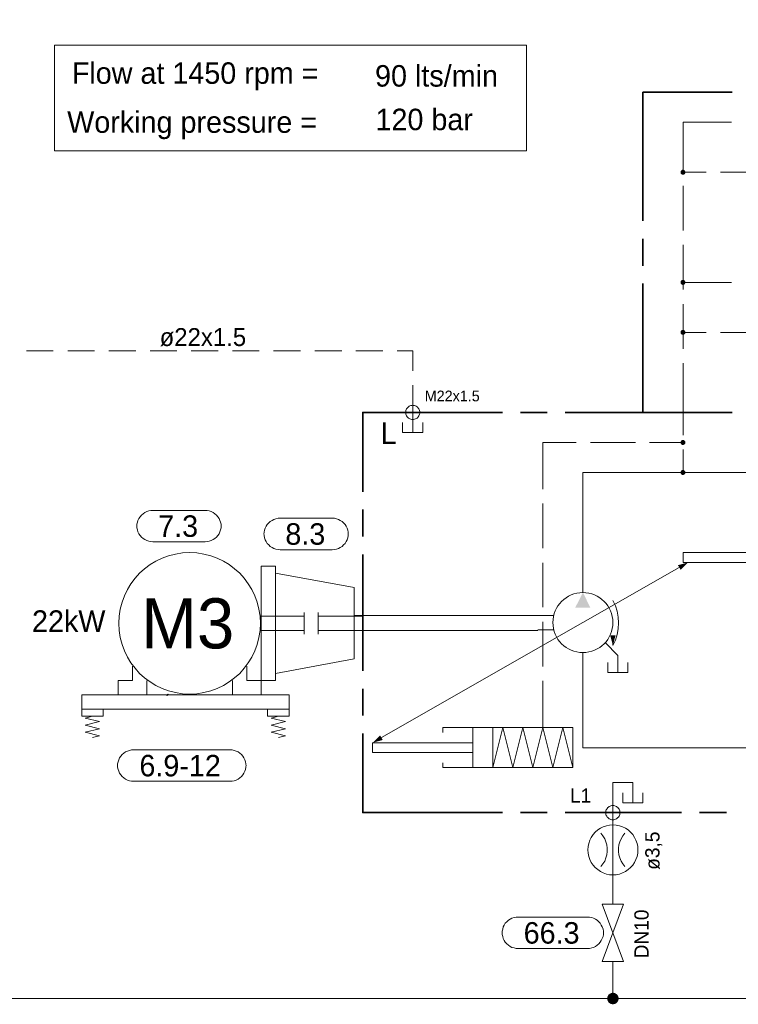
# Model space of a CAD drawing. Header units: millimetres. Extents: x 0 to 138, y 0 to 47.
# Tile 14 of 165: x 17.76 to 20.92, y 4.35 to 8.69. Entities that reach past the tile are written whole.
import ezdxf

# ---------------------------------------------------------------- set-up
doc = ezdxf.new("R2010")
doc.units = ezdxf.units.MM
for name, color, linetype in [('PDF_Geomertry', 7, 'Continuous'), ('PDF_Solid Fills', 7, 'Continuous'), ('PDF_Text', 7, 'Continuous')]:
    doc.layers.add(name, color=color, linetype=linetype)
doc.styles.add('PDF Arial', font='txt')

msp = doc.modelspace()

# ---------------------------------------------------------------- hatches: boundary and pattern name
at = {"layer": 'PDF_Solid Fills', "transparency": 33554559}
for points in [[(20.6793, 8.0138), (20.6682, 8.0165), (20.6687, 8.0179)], [(20.6793, 8.0138), (20.6682, 8.0151), (20.6682, 8.0165)], [(20.6793, 8.0138), (20.6682, 8.0138), (20.6682, 8.0151)], [(20.6793, 8.0138), (20.6682, 8.0124), (20.6682, 8.0138)], [(20.6793, 8.0138), (20.6682, 8.011), (20.6682, 8.0124)], [(20.6793, 8.0138), (20.6687, 8.0096), (20.6682, 8.011)], [(20.6793, 8.0138), (20.6687, 8.0179), (20.6696, 8.0193)], [(20.6793, 8.0138), (20.6696, 8.0082), (20.6687, 8.0096)], [(20.6793, 8.0138), (20.6696, 8.0193), (20.6701, 8.0207)], [(20.6793, 8.0138), (20.6701, 8.0076), (20.6696, 8.0082)], [(20.6793, 8.0138), (20.6701, 8.0207), (20.671, 8.0215)], [(20.6793, 8.0138), (20.671, 8.0063), (20.6701, 8.0076)], [(20.6793, 8.0138), (20.671, 8.0215), (20.6724, 8.0229)], [(20.6793, 8.0138), (20.6724, 8.0054), (20.671, 8.0063)], [(20.6793, 8.0138), (20.6724, 8.0229), (20.6738, 8.0235)], [(20.6793, 8.0138), (20.6738, 8.0049), (20.6724, 8.0054)], [(20.6793, 8.0138), (20.6738, 8.0235), (20.6743, 8.0243)], [(20.6793, 8.0138), (20.6743, 8.004), (20.6738, 8.0049)], [(20.6793, 8.0138), (20.6743, 8.0243), (20.6757, 8.0249)], [(20.6793, 8.0138), (20.6757, 8.0035), (20.6743, 8.004)], [(20.6793, 8.0138), (20.6757, 8.0249), (20.6771, 8.0249)], [(20.6793, 8.0138), (20.6771, 8.0035), (20.6757, 8.0035)], [(20.6793, 8.0138), (20.6771, 8.0249), (20.6793, 8.0249)], [(20.6793, 8.0138), (20.6793, 8.0026), (20.6771, 8.0035)], [(20.6793, 8.0138), (20.6821, 8.0249), (20.6835, 8.0243)], [(20.6793, 8.0138), (20.6807, 8.0249), (20.6821, 8.0249)], [(20.6793, 8.0138), (20.6793, 8.0249), (20.6807, 8.0249)], [(20.6793, 8.0138), (20.6835, 8.0243), (20.684, 8.0235)], [(20.6793, 8.0138), (20.684, 8.0235), (20.6854, 8.0229)], [(20.6793, 8.0138), (20.6854, 8.0229), (20.6868, 8.0215)], [(20.6793, 8.0138), (20.6868, 8.0215), (20.6876, 8.0207)], [(20.6793, 8.0138), (20.6876, 8.0207), (20.6882, 8.0193)], [(20.6793, 8.0138), (20.6882, 8.0193), (20.689, 8.0179)], [(20.6793, 8.0138), (20.689, 8.0179), (20.6896, 8.0165)], [(20.6793, 8.0138), (20.6896, 8.0165), (20.6896, 8.0151)], [(20.6793, 8.0138), (20.6896, 8.0151), (20.6896, 8.0138)], [(20.6793, 8.0138), (20.6807, 8.0035), (20.6793, 8.0026)], [(20.6793, 8.0138), (20.6821, 8.0035), (20.6807, 8.0035)], [(20.6793, 8.0138), (20.6835, 8.004), (20.6821, 8.0035)], [(20.6793, 8.0138), (20.684, 8.0049), (20.6835, 8.004)], [(20.6793, 8.0138), (20.6854, 8.0054), (20.684, 8.0049)], [(20.6793, 8.0138), (20.6868, 8.0063), (20.6854, 8.0054)], [(20.6793, 8.0138), (20.6876, 8.0076), (20.6868, 8.0063)], [(20.6793, 8.0138), (20.6882, 8.0082), (20.6876, 8.0076)], [(20.6793, 8.0138), (20.689, 8.0096), (20.6882, 8.0082)], [(20.6793, 8.0138), (20.6896, 8.011), (20.689, 8.0096)], [(20.6793, 8.0138), (20.6896, 8.0124), (20.6896, 8.011)], [(20.6793, 8.0138), (20.6896, 8.0138), (20.6896, 8.0124)], [(20.6793, 7.5299), (20.6687, 7.534), (20.6696, 7.5354)], [(20.6793, 7.5299), (20.6696, 7.5354), (20.6701, 7.5368)], [(20.6793, 7.5299), (20.6701, 7.5368), (20.671, 7.5374)], [(20.6793, 7.5299), (20.671, 7.5374), (20.6724, 7.5387)], [(20.6793, 7.5299), (20.6724, 7.5387), (20.6738, 7.5396)], [(20.6793, 7.5299), (20.6738, 7.5396), (20.6743, 7.5401)], [(20.6793, 7.5299), (20.6743, 7.5401), (20.6757, 7.5401)], [(20.6793, 7.5299), (20.6757, 7.5401), (20.6771, 7.541)], [(20.6793, 7.5299), (20.6771, 7.541), (20.6793, 7.541)], [(20.6793, 7.5299), (20.6807, 7.541), (20.6821, 7.5401)], [(20.6793, 7.5299), (20.6793, 7.541), (20.6807, 7.541)], [(20.6793, 7.5299), (20.6835, 7.5401), (20.684, 7.5396)], [(20.6793, 7.5299), (20.6821, 7.5401), (20.6835, 7.5401)], [(20.6793, 7.5299), (20.684, 7.5396), (20.6854, 7.5387)], [(20.6793, 7.5299), (20.6854, 7.5387), (20.6868, 7.5374)], [(20.6793, 7.5299), (20.6868, 7.5374), (20.6876, 7.5368)], [(20.6793, 7.5299), (20.6876, 7.5368), (20.6882, 7.5354)], [(20.6793, 7.5299), (20.6882, 7.5354), (20.689, 7.534)], [(20.6793, 7.5299), (20.6682, 7.5326), (20.6687, 7.534)], [(20.6793, 7.5299), (20.6682, 7.5313), (20.6682, 7.5326)], [(20.6793, 7.5299), (20.6682, 7.5299), (20.6682, 7.5313)], [(20.6793, 7.5299), (20.6682, 7.5285), (20.6682, 7.5299)], [(20.6793, 7.5299), (20.6682, 7.5271), (20.6682, 7.5285)], [(20.6793, 7.5299), (20.6687, 7.5257), (20.6682, 7.5271)], [(20.6793, 7.5299), (20.6696, 7.5243), (20.6687, 7.5257)], [(20.6793, 7.5299), (20.6701, 7.5235), (20.6696, 7.5243)], [(20.6793, 7.5299), (20.671, 7.5221), (20.6701, 7.5235)], [(20.6793, 7.5299), (20.6724, 7.5215), (20.671, 7.5221)], [(20.6793, 7.5299), (20.6738, 7.5201), (20.6724, 7.5215)], [(20.6793, 7.5299), (20.6743, 7.5201), (20.6738, 7.5201)], [(20.6793, 7.5299), (20.6757, 7.5193), (20.6743, 7.5201)], [(20.6793, 7.5299), (20.6771, 7.5187), (20.6757, 7.5193)], [(20.6793, 7.5299), (20.6793, 7.5187), (20.6771, 7.5187)], [(20.6793, 7.5299), (20.689, 7.534), (20.6896, 7.5326)], [(20.6793, 7.5299), (20.6896, 7.5326), (20.6896, 7.5313)], [(20.6793, 7.5299), (20.6896, 7.5313), (20.6896, 7.5299)], [(20.6793, 7.5299), (20.6807, 7.5187), (20.6793, 7.5187)], [(20.6793, 7.5299), (20.6821, 7.5193), (20.6807, 7.5187)], [(20.6793, 7.5299), (20.6835, 7.5201), (20.6821, 7.5193)], [(20.6793, 7.5299), (20.684, 7.5201), (20.6835, 7.5201)], [(20.6793, 7.5299), (20.6854, 7.5215), (20.684, 7.5201)], [(20.6793, 7.5299), (20.6868, 7.5221), (20.6854, 7.5215)], [(20.6793, 7.5299), (20.6876, 7.5235), (20.6868, 7.5221)], [(20.6793, 7.5299), (20.6882, 7.5243), (20.6876, 7.5235)], [(20.6793, 7.5299), (20.689, 7.5257), (20.6882, 7.5243)], [(20.6793, 7.5299), (20.6896, 7.5271), (20.689, 7.5257)], [(20.6793, 7.5299), (20.6896, 7.5285), (20.6896, 7.5271)], [(20.6793, 7.5299), (20.6896, 7.5299), (20.6896, 7.5285)], [(20.6793, 7.3096), (20.671, 7.3179), (20.6724, 7.3188)], [(20.6793, 7.3096), (20.6724, 7.3188), (20.6738, 7.3193)], [(20.6793, 7.3096), (20.6738, 7.3193), (20.6743, 7.3201)], [(20.6793, 7.3096), (20.6743, 7.3201), (20.6757, 7.3207)], [(20.6793, 7.3096), (20.6757, 7.3207), (20.6771, 7.3207)], [(20.6793, 7.3096), (20.6771, 7.3207), (20.6793, 7.3207)], [(20.6793, 7.3096), (20.6821, 7.3207), (20.6835, 7.3201)], [(20.6793, 7.3096), (20.6807, 7.3207), (20.6821, 7.3207)], [(20.6793, 7.3096), (20.6793, 7.3207), (20.6807, 7.3207)], [(20.6793, 7.3096), (20.6835, 7.3201), (20.684, 7.3193)], [(20.6793, 7.3096), (20.684, 7.3193), (20.6854, 7.3188)], [(20.6793, 7.3096), (20.6854, 7.3188), (20.6868, 7.3179)], [(20.6793, 7.3096), (20.6682, 7.3124), (20.6687, 7.3138)], [(20.6793, 7.3096), (20.6682, 7.311), (20.6682, 7.3124)], [(20.6793, 7.3096), (20.6682, 7.3096), (20.6682, 7.311)], [(20.6793, 7.3096), (20.6682, 7.3082), (20.6682, 7.3096)], [(20.6793, 7.3096), (20.6682, 7.3068), (20.6682, 7.3082)], [(20.6793, 7.3096), (20.6687, 7.3054), (20.6682, 7.3068)], [(20.6793, 7.3096), (20.6687, 7.3138), (20.6696, 7.3151)], [(20.6793, 7.3096), (20.6696, 7.304), (20.6687, 7.3054)], [(20.6793, 7.3096), (20.6696, 7.3151), (20.6701, 7.3165)], [(20.6793, 7.3096), (20.6701, 7.3035), (20.6696, 7.304)], [(20.6793, 7.3096), (20.6701, 7.3165), (20.671, 7.3179)], [(20.6793, 7.3096), (20.671, 7.3021), (20.6701, 7.3035)], [(20.6793, 7.3096), (20.6724, 7.3013), (20.671, 7.3021)], [(20.6793, 7.3096), (20.6738, 7.3007), (20.6724, 7.3013)], [(20.6793, 7.3096), (20.6743, 7.2999), (20.6738, 7.3007)], [(20.6793, 7.3096), (20.6757, 7.2993), (20.6743, 7.2999)], [(20.6793, 7.3096), (20.6771, 7.2993), (20.6757, 7.2993)], [(20.6793, 7.3096), (20.6793, 7.2993), (20.6771, 7.2993)], [(20.6793, 7.3096), (20.6868, 7.3179), (20.6876, 7.3165)], [(20.6793, 7.3096), (20.6876, 7.3165), (20.6882, 7.3151)], [(20.6793, 7.3096), (20.6882, 7.3151), (20.689, 7.3138)], [(20.6793, 7.3096), (20.689, 7.3138), (20.6896, 7.3124)], [(20.6793, 7.3096), (20.6896, 7.3124), (20.6896, 7.311)], [(20.6793, 7.3096), (20.6896, 7.311), (20.6896, 7.3096)], [(20.6793, 7.3096), (20.6807, 7.2993), (20.6793, 7.2993)], [(20.6793, 7.3096), (20.6821, 7.2993), (20.6807, 7.2993)], [(20.6793, 7.3096), (20.6835, 7.2999), (20.6821, 7.2993)], [(20.6793, 7.3096), (20.684, 7.3007), (20.6835, 7.2999)], [(20.6793, 7.3096), (20.6854, 7.3013), (20.684, 7.3007)], [(20.6793, 7.3096), (20.6868, 7.3021), (20.6854, 7.3013)], [(20.6793, 7.3096), (20.6876, 7.3035), (20.6868, 7.3021)], [(20.6793, 7.3096), (20.6882, 7.304), (20.6876, 7.3035)], [(20.6793, 7.3096), (20.689, 7.3054), (20.6882, 7.304)], [(20.6793, 7.3096), (20.6896, 7.3068), (20.689, 7.3054)], [(20.6793, 7.3096), (20.6896, 7.3082), (20.6896, 7.3068)], [(20.6793, 7.3096), (20.6896, 7.3096), (20.6896, 7.3082)], [(20.6793, 6.8257), (20.6682, 6.8285), (20.6687, 6.8299)], [(20.6793, 6.8257), (20.6682, 6.8271), (20.6682, 6.8285)], [(20.6793, 6.8257), (20.6682, 6.8257), (20.6682, 6.8271)], [(20.6793, 6.8257), (20.6682, 6.8243), (20.6682, 6.8257)], [(20.6793, 6.8257), (20.6682, 6.8229), (20.6682, 6.8243)], [(20.6793, 6.8257), (20.6687, 6.8215), (20.6682, 6.8229)], [(20.6793, 6.8257), (20.6687, 6.8299), (20.6696, 6.8312)], [(20.6793, 6.8257), (20.6696, 6.8201), (20.6687, 6.8215)], [(20.6793, 6.8257), (20.6696, 6.8312), (20.6701, 6.8326)], [(20.6793, 6.8257), (20.6701, 6.8193), (20.6696, 6.8201)], [(20.6793, 6.8257), (20.6701, 6.8326), (20.671, 6.8332)], [(20.6793, 6.8257), (20.671, 6.8179), (20.6701, 6.8193)], [(20.6793, 6.8257), (20.671, 6.8332), (20.6724, 6.8346)], [(20.6793, 6.8257), (20.6724, 6.8174), (20.671, 6.8179)], [(20.6793, 6.8257), (20.6724, 6.8346), (20.6738, 6.8354)], [(20.6793, 6.8257), (20.6738, 6.8165), (20.6724, 6.8174)], [(20.6793, 6.8257), (20.6738, 6.8354), (20.6743, 6.836)], [(20.6793, 6.8257), (20.6743, 6.816), (20.6738, 6.8165)], [(20.6793, 6.8257), (20.6743, 6.836), (20.6757, 6.8368)], [(20.6793, 6.8257), (20.6757, 6.8151), (20.6743, 6.816)], [(20.6793, 6.8257), (20.6757, 6.8368), (20.6771, 6.8368)], [(20.6793, 6.8257), (20.6771, 6.8151), (20.6757, 6.8151)], [(20.6793, 6.8257), (20.6771, 6.8368), (20.6793, 6.8368)], [(20.6793, 6.8257), (20.6793, 6.8146), (20.6771, 6.8151)], [(20.6793, 6.8257), (20.6821, 6.8368), (20.6835, 6.836)], [(20.6793, 6.8257), (20.6807, 6.8368), (20.6821, 6.8368)], [(20.6793, 6.8257), (20.6793, 6.8368), (20.6807, 6.8368)], [(20.6793, 6.8257), (20.6835, 6.836), (20.684, 6.8354)], [(20.6793, 6.8257), (20.684, 6.8354), (20.6854, 6.8346)], [(20.6793, 6.8257), (20.6854, 6.8346), (20.6868, 6.8332)], [(20.6793, 6.8257), (20.6868, 6.8332), (20.6876, 6.8326)], [(20.6793, 6.8257), (20.6876, 6.8326), (20.6882, 6.8312)], [(20.6793, 6.8257), (20.6882, 6.8312), (20.689, 6.8299)], [(20.6793, 6.8257), (20.689, 6.8299), (20.6896, 6.8285)], [(20.6793, 6.8257), (20.6896, 6.8285), (20.6896, 6.8271)], [(20.6793, 6.8257), (20.6896, 6.8271), (20.6896, 6.8257)], [(20.6793, 6.8257), (20.6807, 6.8151), (20.6793, 6.8146)], [(20.6793, 6.8257), (20.6821, 6.8151), (20.6807, 6.8151)], [(20.6793, 6.8257), (20.6835, 6.816), (20.6821, 6.8151)], [(20.6793, 6.8257), (20.684, 6.8165), (20.6835, 6.816)], [(20.6793, 6.8257), (20.6854, 6.8174), (20.684, 6.8165)], [(20.6793, 6.8257), (20.6868, 6.8179), (20.6854, 6.8174)], [(20.6793, 6.8257), (20.6876, 6.8193), (20.6868, 6.8179)], [(20.6793, 6.8257), (20.6882, 6.8201), (20.6876, 6.8193)], [(20.6793, 6.8257), (20.689, 6.8215), (20.6882, 6.8201)], [(20.6793, 6.8257), (20.6896, 6.8229), (20.689, 6.8215)], [(20.6793, 6.8257), (20.6896, 6.8243), (20.6896, 6.8229)], [(20.6793, 6.8257), (20.6896, 6.8257), (20.6896, 6.8243)], [(20.6793, 6.6938), (20.6682, 6.6965), (20.6687, 6.6979)], [(20.6793, 6.6938), (20.6682, 6.6951), (20.6682, 6.6965)], [(20.6793, 6.6938), (20.6682, 6.6938), (20.6682, 6.6951)], [(20.6793, 6.6938), (20.6682, 6.6924), (20.6682, 6.6938)], [(20.6793, 6.6938), (20.6682, 6.691), (20.6682, 6.6924)], [(20.6793, 6.6938), (20.6687, 6.6896), (20.6682, 6.691)], [(20.6793, 6.6938), (20.6687, 6.6979), (20.6696, 6.6993)], [(20.6793, 6.6938), (20.6696, 6.6882), (20.6687, 6.6896)], [(20.6793, 6.6938), (20.6696, 6.6993), (20.6701, 6.7007)], [(20.6793, 6.6938), (20.6701, 6.6874), (20.6696, 6.6882)], [(20.6793, 6.6938), (20.6701, 6.7007), (20.671, 6.7013)], [(20.6793, 6.6938), (20.671, 6.686), (20.6701, 6.6874)], [(20.6793, 6.6938), (20.671, 6.7013), (20.6724, 6.7026)], [(20.6793, 6.6938), (20.6724, 6.6854), (20.671, 6.686)], [(20.6793, 6.6938), (20.6724, 6.7026), (20.6738, 6.7035)], [(20.6793, 6.6938), (20.6738, 6.684), (20.6724, 6.6854)], [(20.6793, 6.6938), (20.6738, 6.7035), (20.6743, 6.704)], [(20.6793, 6.6938), (20.6743, 6.684), (20.6738, 6.684)], [(20.6793, 6.6938), (20.6743, 6.704), (20.6757, 6.704)], [(20.6793, 6.6938), (20.6757, 6.6832), (20.6743, 6.684)], [(20.6793, 6.6938), (20.6757, 6.704), (20.6771, 6.7049)], [(20.6793, 6.6938), (20.6771, 6.6826), (20.6757, 6.6832)], [(20.6793, 6.6938), (20.6771, 6.7049), (20.6793, 6.7049)], [(20.6793, 6.6938), (20.6793, 6.6826), (20.6771, 6.6826)], [(20.6793, 6.6938), (20.6807, 6.7049), (20.6821, 6.704)], [(20.6793, 6.6938), (20.6793, 6.7049), (20.6807, 6.7049)], [(20.6793, 6.6938), (20.6835, 6.704), (20.684, 6.7035)], [(20.6793, 6.6938), (20.6821, 6.704), (20.6835, 6.704)], [(20.6793, 6.6938), (20.684, 6.7035), (20.6854, 6.7026)], [(20.6793, 6.6938), (20.6854, 6.7026), (20.6868, 6.7013)], [(20.6793, 6.6938), (20.6868, 6.7013), (20.6876, 6.7007)], [(20.6793, 6.6938), (20.6876, 6.7007), (20.6882, 6.6993)], [(20.6793, 6.6938), (20.6882, 6.6993), (20.689, 6.6979)], [(20.6793, 6.6938), (20.689, 6.6979), (20.6896, 6.6965)], [(20.6793, 6.6938), (20.6896, 6.6965), (20.6896, 6.6951)], [(20.6793, 6.6938), (20.6896, 6.6951), (20.6896, 6.6938)], [(20.6793, 6.6938), (20.6807, 6.6826), (20.6793, 6.6826)], [(20.6793, 6.6938), (20.6821, 6.6832), (20.6807, 6.6826)], [(20.6793, 6.6938), (20.6835, 6.684), (20.6821, 6.6832)], [(20.6793, 6.6938), (20.684, 6.684), (20.6835, 6.684)], [(20.6793, 6.6938), (20.6854, 6.6854), (20.684, 6.684)], [(20.6793, 6.6938), (20.6868, 6.686), (20.6854, 6.6854)], [(20.6793, 6.6938), (20.6876, 6.6874), (20.6868, 6.686)], [(20.6793, 6.6938), (20.6882, 6.6882), (20.6876, 6.6874)], [(20.6793, 6.6938), (20.689, 6.6896), (20.6882, 6.6882)], [(20.6793, 6.6938), (20.6896, 6.691), (20.689, 6.6896)], [(20.6793, 6.6938), (20.6896, 6.6924), (20.6896, 6.691)], [(20.6793, 6.6938), (20.6896, 6.6938), (20.6896, 6.6924)], [(18.4126, 5.716), (18.409, 5.716), (18.4099, 5.7165)], [(18.4126, 5.716), (18.4099, 5.7179), (18.4104, 5.7188)], [(18.4126, 5.716), (18.4099, 5.7174), (18.4099, 5.7179)], [(18.4126, 5.716), (18.4099, 5.7165), (18.4099, 5.7174)], [(18.4126, 5.716), (18.4099, 5.7151), (18.4099, 5.716)], [(18.4126, 5.716), (18.4099, 5.7146), (18.4099, 5.7151)], [(18.4126, 5.716), (18.4104, 5.7138), (18.4099, 5.7146)], [(18.4126, 5.716), (18.4104, 5.7188), (18.4113, 5.7188)], [(18.4126, 5.716), (18.4113, 5.7138), (18.4104, 5.7138)], [(18.4126, 5.716), (18.4113, 5.7193), (18.4118, 5.7193)], [(18.4126, 5.716), (18.4113, 5.7188), (18.4113, 5.7193)], [(18.4126, 5.716), (18.4113, 5.7132), (18.4113, 5.7138)], [(18.4126, 5.716), (18.4118, 5.7132), (18.4113, 5.7132)], [(18.4126, 5.716), (18.4118, 5.7193), (18.4126, 5.7193)], [(18.4126, 5.716), (18.4126, 5.7132), (18.4118, 5.7132)], [(18.4126, 5.716), (18.414, 5.7193), (18.414, 5.7188)], [(18.4126, 5.716), (18.4132, 5.7193), (18.414, 5.7193)], [(18.4126, 5.716), (18.4126, 5.7193), (18.4132, 5.7193)], [(18.4126, 5.716), (18.4146, 5.7188), (18.4154, 5.7179)], [(18.4126, 5.716), (18.414, 5.7188), (18.4146, 5.7188)], [(18.4126, 5.716), (18.4154, 5.7179), (18.4154, 5.7174)], [(18.4126, 5.716), (18.4154, 5.7174), (18.4154, 5.7165)], [(18.4126, 5.716), (18.4154, 5.7165), (18.416, 5.716)], [(18.4126, 5.716), (18.4132, 5.7132), (18.4126, 5.7132)], [(18.4126, 5.716), (18.414, 5.7132), (18.4132, 5.7132)], [(18.4126, 5.716), (18.414, 5.7138), (18.414, 5.7132)], [(18.4126, 5.716), (18.4146, 5.7138), (18.414, 5.7138)], [(18.4126, 5.716), (18.4154, 5.7146), (18.4146, 5.7138)], [(18.4126, 5.716), (18.4154, 5.7151), (18.4154, 5.7146)], [(18.4126, 5.716), (18.4154, 5.716), (18.4154, 5.7151)], [(20.371, 4.3804), (20.346, 4.3832), (20.3465, 4.3868)], [(20.371, 4.3804), (20.346, 4.3804), (20.346, 4.3832)], [(20.371, 4.3804), (20.346, 4.3771), (20.346, 4.3804)], [(20.371, 4.3804), (20.3465, 4.3735), (20.346, 4.3771)], [(20.371, 4.3804), (20.3465, 4.3868), (20.3479, 4.3901)], [(20.371, 4.3804), (20.3479, 4.3707), (20.3465, 4.3735)], [(20.371, 4.3804), (20.3479, 4.3901), (20.3493, 4.3929)], [(20.371, 4.3804), (20.3493, 4.3679), (20.3479, 4.3707)], [(20.371, 4.3804), (20.3493, 4.3929), (20.3507, 4.3957)], [(20.371, 4.3804), (20.3507, 4.3651), (20.3493, 4.3679)], [(20.371, 4.3804), (20.3507, 4.3957), (20.3529, 4.3979)], [(20.371, 4.3804), (20.3529, 4.3624), (20.3507, 4.3651)], [(20.371, 4.3804), (20.3529, 4.3979), (20.3557, 4.3999)], [(20.371, 4.3804), (20.3557, 4.3604), (20.3529, 4.3624)], [(20.371, 4.3804), (20.3557, 4.3999), (20.3585, 4.4021)], [(20.371, 4.3804), (20.3585, 4.3582), (20.3557, 4.3604)], [(20.371, 4.3804), (20.3585, 4.4021), (20.3613, 4.4035)], [(20.371, 4.3804), (20.3613, 4.3568), (20.3585, 4.3582)], [(20.371, 4.3804), (20.3613, 4.4035), (20.3646, 4.4049)], [(20.371, 4.3804), (20.3646, 4.3563), (20.3613, 4.3568)], [(20.371, 4.3804), (20.3646, 4.4049), (20.3674, 4.4054)], [(20.371, 4.3804), (20.3674, 4.3554), (20.3646, 4.3563)], [(20.371, 4.3804), (20.3674, 4.4054), (20.371, 4.4054)], [(20.371, 4.3804), (20.371, 4.3549), (20.3674, 4.3554)], [(20.371, 4.3804), (20.3743, 4.4054), (20.3771, 4.4049)], [(20.371, 4.3804), (20.371, 4.4054), (20.3743, 4.4054)], [(20.371, 4.3804), (20.3771, 4.4049), (20.3807, 4.4035)], [(20.371, 4.3804), (20.3807, 4.4035), (20.3835, 4.4021)], [(20.371, 4.3804), (20.3835, 4.4021), (20.3863, 4.3999)], [(20.371, 4.3804), (20.3863, 4.3999), (20.389, 4.3979)], [(20.371, 4.3804), (20.389, 4.3979), (20.391, 4.3957)], [(20.371, 4.3804), (20.391, 4.3957), (20.3924, 4.3929)], [(20.371, 4.3804), (20.3924, 4.3929), (20.3938, 4.3901)], [(20.371, 4.3804), (20.3938, 4.3901), (20.3951, 4.3868)], [(20.371, 4.3804), (20.3951, 4.3868), (20.396, 4.3832)], [(20.371, 4.3804), (20.396, 4.3832), (20.396, 4.3804)], [(20.371, 4.3804), (20.3743, 4.3554), (20.371, 4.3549)], [(20.371, 4.3804), (20.3771, 4.3563), (20.3743, 4.3554)], [(20.371, 4.3804), (20.3807, 4.3568), (20.3771, 4.3563)], [(20.371, 4.3804), (20.3835, 4.3582), (20.3807, 4.3568)], [(20.371, 4.3804), (20.3863, 4.3604), (20.3835, 4.3582)], [(20.371, 4.3804), (20.389, 4.3624), (20.3863, 4.3604)], [(20.371, 4.3804), (20.391, 4.3651), (20.389, 4.3624)], [(20.371, 4.3804), (20.3924, 4.3679), (20.391, 4.3651)], [(20.371, 4.3804), (20.3938, 4.3707), (20.3924, 4.3679)], [(20.371, 4.3804), (20.3951, 4.3735), (20.3938, 4.3707)], [(20.371, 4.3804), (20.396, 4.3771), (20.3951, 4.3735)], [(20.371, 4.3804), (20.396, 4.3804), (20.396, 4.3771)]]:
    msp.add_hatch(color=256, dxfattribs=at).paths.add_polyline_path(points)

# ---------------------------------------------------------------- linework, layer by layer
at = {"layer": 'PDF_Geomertry', "lineweight": 15}
for points in [[(20.9432, 9.4063), (20.9432, 9.0354), (22.4835, 9.0354), (22.4835, 6.9576), (22.4835, 6.6938), (22.3515, 6.6938), (20.8113, 6.6938), (20.2826, 6.6938), (20.239, 6.6938), (20.239, 6.2535), (20.239, 6.166)], [(20.6793, 8.0174), (20.6793, 8.234), (20.8918, 8.234)], [(20.6793, 8.0138), (20.7812, 8.0138)], [(20.8446, 8.0138), (21.0418, 8.0138)], [(20.6793, 7.7576), (20.6793, 7.954)], [(20.6793, 7.4979), (20.6793, 7.6943)], [(20.8918, 7.5299), (20.6793, 7.5299)], [(20.6793, 7.2374), (20.6793, 7.4346)], [(20.7812, 7.3096), (20.6793, 7.3096)], [(21.0418, 7.3096), (20.8446, 7.3096)], [(17.9104, 7.2285), (17.7924, 7.2285)], [(18.0918, 7.2285), (17.9738, 7.2285)], [(18.2729, 7.2285), (18.1549, 7.2285)], [(18.4543, 7.2285), (18.3363, 7.2285)], [(18.6349, 7.2285), (18.5168, 7.2285)], [(18.816, 7.2285), (18.6979, 7.2285)], [(18.9974, 7.2285), (18.8793, 7.2285)], [(19.1785, 7.2285), (19.0604, 7.2285)], [(19.3599, 7.2285), (19.241, 7.2285)], [(19.491, 7.1401), (19.491, 7.2285), (19.4224, 7.2285)], [(20.6793, 7.1749), (20.6793, 6.9576), (20.6793, 6.8576)], [(19.491, 6.9896), (19.491, 7.0771)], [(19.491, 7.0021), (19.491, 6.8701)], [(19.4465, 6.9138), (19.4465, 6.8701), (19.5349, 6.8701), (19.5349, 6.9138)], [(20.2099, 6.8257), (20.0626, 6.8257), (20.0626, 6.6201)], [(20.4696, 6.8257), (20.2724, 6.8257)], [(20.6793, 6.8257), (20.5321, 6.8257)], [(20.6793, 6.7943), (20.6793, 6.6938)], [(20.0626, 6.5568), (20.0626, 6.3604)], [(21.339, 6.3415), (20.6793, 6.3415), (20.6793, 6.2979), (21.339, 6.2979)], [(20.0626, 6.2971), (20.0626, 6.1007)], [(18.8868, 6.2507), (19.2326, 6.1874), (19.2326, 5.8735), (18.8868, 5.8104)], [(19.3529, 5.5276), (20.239, 6.034), (20.6626, 6.2757)], [(20.371, 5.9332), (20.3821, 5.9562), (20.3896, 5.9813), (20.3946, 6.0063), (20.396, 6.0318), (20.3946, 6.0576), (20.3896, 6.0832), (20.3821, 6.1076), (20.371, 6.1313)], [(19.0132, 6.0776), (19.0132, 5.9832)], [(19.0757, 6.0776), (19.0757, 5.9832)], [(20.1104, 6.0651), (20.041, 6.0651), (19.2363, 6.0651)], [(19.0132, 6.0618), (18.8243, 6.0618)], [(19.0757, 6.0618), (19.2674, 6.0618)], [(20.0626, 6.0374), (20.0626, 5.8401)], [(19.0132, 5.9993), (18.8243, 5.9993)], [(19.0757, 5.9993), (19.2674, 5.9993)], [(20.041, 5.9993), (19.2363, 5.9993)], [(20.1104, 6.0021), (20.041, 6.0021)], [(20.371, 5.936), (20.371, 5.9771)], [(20.3363, 5.9457), (20.3932, 5.8888), (20.3932, 5.8137)], [(20.239, 5.9021), (20.239, 5.4832), (22.3515, 5.4832)], [(20.3488, 5.8576), (20.3488, 5.8137), (20.4368, 5.8137), (20.4368, 5.8576)], [(18.2585, 5.8415), (18.2585, 5.779), (18.196, 5.779), (18.196, 5.716), (18.3215, 5.716), (18.3215, 5.779)], [(18.7613, 5.8415), (18.7613, 5.779), (18.8243, 5.779), (18.8243, 5.716), (18.6987, 5.716), (18.6987, 5.779)], [(20.0626, 5.7776), (20.0626, 5.5715)], [(18.1299, 5.6535), (18.1299, 5.6221), (18.0354, 5.6221), (18.0354, 5.6535)], [(18.9474, 5.6535), (18.9474, 5.6221), (18.8529, 5.6221), (18.8529, 5.6535)], [(18.0826, 5.5276), (18.114, 5.5354), (18.0507, 5.5513), (18.114, 5.5665), (18.0507, 5.5826), (18.114, 5.5985), (18.0507, 5.6138), (18.0826, 5.6221)], [(18.9001, 5.5276), (18.9312, 5.5354), (18.8682, 5.5513), (18.9312, 5.5665), (18.8682, 5.5826), (18.9312, 5.5985), (18.8682, 5.6138), (18.9001, 5.6221)], [(19.6229, 5.5499), (19.6229, 5.5715), (20.1946, 5.5715), (20.1946, 5.3957), (20.1507, 5.5715), (20.1071, 5.3957), (20.0626, 5.5715), (20.0188, 5.3957), (19.9751, 5.5715), (19.9307, 5.3957), (19.8868, 5.5715), (19.8432, 5.3957), (19.8432, 5.5715)], [(19.7549, 5.5715), (19.7549, 5.3957)], [(19.7549, 5.5054), (19.3146, 5.5054), (19.3146, 5.4618), (19.7549, 5.4618)], [(20.1946, 5.3957), (19.6229, 5.3957), (19.6229, 5.4174)], [(20.371, 5.1535), (20.371, 5.3299), (20.459, 5.3299), (20.459, 5.2415)], [(20.4146, 5.2854), (20.4146, 5.2415), (20.5029, 5.2415), (20.5029, 5.2854)], [(20.371, 4.7951), (20.371, 5.166)], [(20.371, 5.1443), (20.371, 4.9243)], [(20.3182, 4.961), (20.3271, 4.9721), (20.3349, 4.9846), (20.3404, 4.9985), (20.3446, 5.0124), (20.346, 5.0271), (20.346, 5.0415), (20.3446, 5.0563), (20.3404, 5.0701), (20.3349, 5.0832), (20.3271, 5.0957), (20.3182, 5.1076)], [(20.4238, 5.1076), (20.4146, 5.0957), (20.4071, 5.0832), (20.4015, 5.0701), (20.3974, 5.0563), (20.396, 5.0415), (20.396, 5.0271), (20.3974, 5.0124), (20.4015, 4.9985), (20.4071, 4.9846), (20.4146, 4.9721), (20.4238, 4.961)], [(8.4104, 4.5721), (8.4104, 4.3804), (14.2071, 4.3804), (20.371, 4.3804), (20.371, 4.5438)], [(20.371, 4.3804), (26.2299, 4.3804), (26.2299, 4.3832)]]:
    msp.add_lwpolyline(points, dxfattribs=at)
for points in [[(19.9904, 8.5735), (17.916, 8.5735), (17.916, 8.1082), (19.9904, 8.1082), (19.9904, 8.5735)], [(19.5224, 6.9576), (19.5215, 6.9618), (19.521, 6.966), (19.5196, 6.9701), (19.5182, 6.9735), (19.5154, 6.9771), (19.5132, 6.9799), (19.5099, 6.9826), (19.5063, 6.9854), (19.5029, 6.9868), (19.4988, 6.9882), (19.4946, 6.9888), (19.491, 6.9896), (19.4868, 6.9888), (19.4826, 6.9882), (19.4785, 6.9868), (19.4751, 6.9854), (19.4715, 6.9826), (19.4688, 6.9799), (19.466, 6.9771), (19.4632, 6.9735), (19.4618, 6.9701), (19.4604, 6.966), (19.4599, 6.9618), (19.459, 6.9576), (19.4599, 6.9535), (19.4604, 6.9499), (19.4618, 6.9457), (19.4632, 6.9424), (19.466, 6.9387), (19.4688, 6.9354), (19.4715, 6.9326), (19.4751, 6.9304), (19.4785, 6.929), (19.4826, 6.9276), (19.4868, 6.9271), (19.491, 6.9263), (19.4946, 6.9271), (19.4988, 6.9276), (19.5029, 6.929), (19.5063, 6.9304), (19.5099, 6.9326), (19.5132, 6.9354), (19.5154, 6.9387), (19.5182, 6.9424), (19.5196, 6.9457), (19.521, 6.9499), (19.5215, 6.9535), (19.5224, 6.9576)], [(18.5779, 6.5271), (18.5868, 6.5263), (18.596, 6.5249), (18.6049, 6.5221), (18.6132, 6.5179), (18.621, 6.5124), (18.6279, 6.5063), (18.6335, 6.4993), (18.639, 6.4915), (18.6432, 6.4832), (18.646, 6.4749), (18.6479, 6.466), (18.6479, 6.4562), (18.6479, 6.4596), (18.6479, 6.4507), (18.646, 6.4415), (18.6432, 6.4326), (18.639, 6.4243), (18.6335, 6.4165), (18.6279, 6.4096), (18.621, 6.4035), (18.6132, 6.3985), (18.6049, 6.3943), (18.596, 6.3915), (18.5868, 6.3896), (18.5779, 6.3888), (18.3479, 6.3888), (18.339, 6.3896), (18.3299, 6.3915), (18.321, 6.3943), (18.3126, 6.3985), (18.3049, 6.4035), (18.2979, 6.4096), (18.2918, 6.4165), (18.2868, 6.4243), (18.2826, 6.4326), (18.2799, 6.4415), (18.2779, 6.4507), (18.2771, 6.4596), (18.2771, 6.4562), (18.2779, 6.466), (18.2799, 6.4749), (18.2826, 6.4832), (18.2868, 6.4915), (18.2918, 6.4993), (18.2979, 6.5063), (18.3049, 6.5124), (18.3126, 6.5179), (18.321, 6.5221), (18.3299, 6.5249), (18.339, 6.5263), (18.3479, 6.5271), (18.5779, 6.5271)], [(19.1368, 6.4924), (19.1465, 6.4924), (19.1557, 6.4901), (19.164, 6.4874), (19.1724, 6.4832), (19.1799, 6.4776), (19.1868, 6.4721), (19.1932, 6.4651), (19.1987, 6.4576), (19.2021, 6.4493), (19.2057, 6.4401), (19.2071, 6.4313), (19.2076, 6.4221), (19.2076, 6.4249), (19.2071, 6.416), (19.2057, 6.4068), (19.2021, 6.3979), (19.1987, 6.3896), (19.1932, 6.3818), (19.1868, 6.3749), (19.1799, 6.3688), (19.1724, 6.3638), (19.164, 6.3596), (19.1557, 6.3568), (19.1465, 6.3549), (19.1368, 6.354), (18.9076, 6.354), (18.8988, 6.3549), (18.8896, 6.3568), (18.8807, 6.3596), (18.8724, 6.3638), (18.8646, 6.3688), (18.8576, 6.3749), (18.8515, 6.3818), (18.8465, 6.3896), (18.8424, 6.3979), (18.8396, 6.4068), (18.8376, 6.416), (18.8368, 6.4249), (18.8368, 6.4221), (18.8376, 6.4313), (18.8396, 6.4401), (18.8424, 6.4493), (18.8465, 6.4576), (18.8515, 6.4651), (18.8576, 6.4721), (18.8646, 6.4776), (18.8724, 6.4832), (18.8807, 6.4874), (18.8896, 6.4901), (18.8988, 6.4924), (18.9076, 6.4924), (19.1368, 6.4924)], [(18.8243, 6.2818), (18.8243, 5.779), (18.8868, 5.779), (18.8868, 6.2818)], [(18.0354, 5.6535), (18.9474, 5.6535), (18.9474, 5.716), (18.0354, 5.716), (18.0354, 5.6535)], [(18.0979, 5.6535), (18.0668, 5.6535)], [(18.6876, 5.4743), (18.6965, 5.4735), (18.7057, 5.4715), (18.7146, 5.4688), (18.7229, 5.4646), (18.7307, 5.4596), (18.7376, 5.4535), (18.7437, 5.4465), (18.7488, 5.4387), (18.7529, 5.4304), (18.7557, 5.4215), (18.7576, 5.4124), (18.7585, 5.4035), (18.7585, 5.4068), (18.7576, 5.3971), (18.7557, 5.3882), (18.7529, 5.3799), (18.7488, 5.3715), (18.7437, 5.3638), (18.7376, 5.3568), (18.7307, 5.3507), (18.7229, 5.3451), (18.7146, 5.341), (18.7057, 5.3382), (18.6965, 5.3368), (18.6876, 5.336), (18.2632, 5.336), (18.2543, 5.3368), (18.2451, 5.3382), (18.2363, 5.341), (18.2279, 5.3451), (18.2201, 5.3507), (18.2132, 5.3568), (18.2071, 5.3638), (18.2021, 5.3715), (18.1979, 5.3799), (18.1951, 5.3882), (18.1932, 5.3971), (18.1924, 5.4068), (18.1924, 5.4035), (18.1932, 5.4124), (18.1951, 5.4215), (18.1979, 5.4304), (18.2021, 5.4387), (18.2071, 5.4465), (18.2132, 5.4535), (18.2201, 5.4596), (18.2279, 5.4646), (18.2363, 5.4688), (18.2451, 5.4715), (18.2543, 5.4735), (18.2632, 5.4743), (18.6876, 5.4743)], [(20.4021, 5.1979), (20.4021, 5.2013), (20.4015, 5.2054), (20.4001, 5.2096), (20.3979, 5.2132), (20.396, 5.2165), (20.3932, 5.2201), (20.3904, 5.2221), (20.3868, 5.2249), (20.3826, 5.2263), (20.3793, 5.2276), (20.3751, 5.2285), (20.371, 5.229), (20.3668, 5.2285), (20.3626, 5.2276), (20.359, 5.2263), (20.3549, 5.2249), (20.3515, 5.2221), (20.3488, 5.2201), (20.346, 5.2165), (20.3438, 5.2132), (20.3418, 5.2096), (20.3404, 5.2054), (20.3396, 5.2013), (20.3396, 5.1979), (20.3396, 5.1938), (20.3404, 5.1896), (20.3418, 5.1854), (20.3438, 5.1818), (20.346, 5.1785), (20.3488, 5.1757), (20.3515, 5.1729), (20.3549, 5.1701), (20.359, 5.1688), (20.3626, 5.1674), (20.3668, 5.1665), (20.371, 5.166), (20.3751, 5.1665), (20.3793, 5.1674), (20.3826, 5.1688), (20.3868, 5.1701), (20.3904, 5.1729), (20.3932, 5.1757), (20.396, 5.1785), (20.3979, 5.1818), (20.4001, 5.1854), (20.4015, 5.1896), (20.4021, 5.1938), (20.4021, 5.1979)], [(20.4807, 5.034), (20.4799, 5.0485), (20.4771, 5.0624), (20.4724, 5.0763), (20.466, 5.0888), (20.4585, 5.1013), (20.4487, 5.1118), (20.4376, 5.1215), (20.4257, 5.129), (20.4132, 5.136), (20.3993, 5.1401), (20.3854, 5.1429), (20.371, 5.1443), (20.3562, 5.1429), (20.3424, 5.1401), (20.3285, 5.136), (20.316, 5.129), (20.3043, 5.1215), (20.2932, 5.1118), (20.2835, 5.1013), (20.2757, 5.0888), (20.2696, 5.0763), (20.2646, 5.0624), (20.2618, 5.0485), (20.2613, 5.034), (20.2618, 5.0201), (20.2646, 5.0054), (20.2696, 4.9924), (20.2757, 4.979), (20.2835, 4.9674), (20.2932, 4.9562), (20.3043, 4.9471), (20.316, 4.9387), (20.3285, 4.9326), (20.3424, 4.9276), (20.3562, 4.9249), (20.371, 4.9243), (20.3854, 4.9249), (20.3993, 4.9276), (20.4132, 4.9326), (20.4257, 4.9387), (20.4376, 4.9471), (20.4487, 4.9562), (20.4585, 4.9674), (20.466, 4.979), (20.4724, 4.9924), (20.4771, 5.0054), (20.4799, 5.0201), (20.4807, 5.034)], [(20.3237, 4.5438), (20.4182, 4.7951), (20.3237, 4.7951), (20.4182, 4.5438), (20.3237, 4.5438)], [(20.259, 4.7388), (20.2688, 4.7382), (20.2779, 4.736), (20.2863, 4.7332), (20.2946, 4.729), (20.3021, 4.7243), (20.309, 4.7179), (20.3154, 4.711), (20.3201, 4.7035), (20.3243, 4.6951), (20.3279, 4.686), (20.3293, 4.6771), (20.3299, 4.6679), (20.3299, 4.6707), (20.3293, 4.6618), (20.3279, 4.6526), (20.3243, 4.6437), (20.3201, 4.6354), (20.3154, 4.6276), (20.309, 4.6207), (20.3021, 4.6151), (20.2946, 4.6096), (20.2863, 4.6054), (20.2779, 4.6026), (20.2688, 4.6007), (20.259, 4.6007), (19.9543, 4.6007), (19.9451, 4.6007), (19.9363, 4.6026), (19.9271, 4.6054), (19.9187, 4.6096), (19.9113, 4.6151), (19.9043, 4.6207), (19.8979, 4.6276), (19.8932, 4.6354), (19.889, 4.6437), (19.8863, 4.6526), (19.884, 4.6618), (19.8835, 4.6707), (19.8835, 4.6679), (19.884, 4.6771), (19.8863, 4.686), (19.889, 4.6951), (19.8932, 4.7035), (19.8979, 4.711), (19.9043, 4.7179), (19.9113, 4.7243), (19.9187, 4.729), (19.9271, 4.7332), (19.9363, 4.736), (19.9451, 4.7382), (19.9543, 4.7388), (20.259, 4.7388)]]:
    msp.add_lwpolyline(points, close=True, dxfattribs=at)
at = {"layer": 'PDF_Geomertry', "lineweight": 35}
for points in [[(20.896, 8.366), (20.5029, 8.366), (20.5029, 7.7999)], [(20.5029, 7.7207), (20.5029, 7.6026)], [(20.5029, 7.5243), (20.5029, 6.9576), (20.896, 6.9576)], [(19.271, 6.609), (19.271, 6.9576), (19.8854, 6.9576)], [(19.9646, 6.9576), (20.0826, 6.9576)], [(20.1613, 6.9576), (20.6729, 6.9576)], [(20.7521, 6.9576), (20.8701, 6.9576)], [(19.271, 6.4124), (19.271, 6.5304)], [(19.271, 5.8215), (19.271, 6.3332)], [(19.271, 5.6249), (19.271, 5.7429)], [(19.8854, 5.1979), (19.271, 5.1979), (19.271, 5.5465)], [(20.0826, 5.1979), (19.9646, 5.1979)], [(20.6729, 5.1979), (20.1613, 5.1979)], [(20.8701, 5.1979), (20.7521, 5.1979)]]:
    msp.add_lwpolyline(points, dxfattribs=at)
at = {"layer": 'PDF_Geomertry', "lineweight": 0}
for points in [[(20.6738, 8.0138), (20.6738, 8.0132), (20.6738, 8.0124), (20.6738, 8.0118), (20.6743, 8.011), (20.6743, 8.0104), (20.6751, 8.0104), (20.6757, 8.0096), (20.6765, 8.009), (20.6771, 8.009), (20.6779, 8.009), (20.6785, 8.0082), (20.6793, 8.0082), (20.6799, 8.0082), (20.6807, 8.009), (20.6812, 8.009), (20.6821, 8.009), (20.6821, 8.0096), (20.6826, 8.0104), (20.6835, 8.0104), (20.6835, 8.011), (20.684, 8.0118), (20.684, 8.0124), (20.684, 8.0132), (20.684, 8.0138), (20.684, 8.0146), (20.684, 8.0151), (20.684, 8.016), (20.6835, 8.0165), (20.6835, 8.0174), (20.6826, 8.0179), (20.6821, 8.0187), (20.6812, 8.0193), (20.6807, 8.0193), (20.6799, 8.0193), (20.6793, 8.0193), (20.6785, 8.0193), (20.6779, 8.0193), (20.6771, 8.0193), (20.6765, 8.0187), (20.6757, 8.0187), (20.6751, 8.0179), (20.6743, 8.0174), (20.6743, 8.0165), (20.6738, 8.016), (20.6738, 8.0151), (20.6738, 8.0146), (20.6738, 8.0138)], [(20.6738, 7.5299), (20.6738, 7.529), (20.6738, 7.5285), (20.6738, 7.5276), (20.6743, 7.5271), (20.6743, 7.5263), (20.6751, 7.5263), (20.6757, 7.5257), (20.6765, 7.5249), (20.6771, 7.5249), (20.6779, 7.5249), (20.6785, 7.5243), (20.6793, 7.5243), (20.6799, 7.5243), (20.6807, 7.5249), (20.6812, 7.5249), (20.6821, 7.5249), (20.6821, 7.5257), (20.6826, 7.5263), (20.6835, 7.5263), (20.6835, 7.5271), (20.684, 7.5276), (20.684, 7.5285), (20.684, 7.529), (20.684, 7.5299), (20.684, 7.5304), (20.684, 7.5313), (20.684, 7.5318), (20.6835, 7.5326), (20.6835, 7.5332), (20.6826, 7.534), (20.6821, 7.534), (20.6821, 7.5346), (20.6812, 7.5354), (20.6807, 7.5354), (20.6799, 7.5354), (20.6793, 7.5354), (20.6785, 7.5354), (20.6779, 7.5354), (20.6771, 7.5354), (20.6765, 7.5346), (20.6757, 7.534), (20.6751, 7.534), (20.6743, 7.5332), (20.6743, 7.5326), (20.6738, 7.5318), (20.6738, 7.5313), (20.6738, 7.5304), (20.6738, 7.5299)], [(20.6738, 7.3096), (20.6738, 7.309), (20.6738, 7.3082), (20.6738, 7.3076), (20.6743, 7.3068), (20.6751, 7.3063), (20.6757, 7.3054), (20.6765, 7.3049), (20.6771, 7.3049), (20.6779, 7.3049), (20.6785, 7.304), (20.6793, 7.304), (20.6799, 7.304), (20.6807, 7.3049), (20.6812, 7.3049), (20.6821, 7.3049), (20.6821, 7.3054), (20.6826, 7.3063), (20.6835, 7.3068), (20.684, 7.3076), (20.684, 7.3082), (20.684, 7.309), (20.684, 7.3096), (20.684, 7.3104), (20.684, 7.311), (20.684, 7.3118), (20.6835, 7.3124), (20.6835, 7.3132), (20.6826, 7.3138), (20.6821, 7.3146), (20.6812, 7.3151), (20.6807, 7.3151), (20.6799, 7.3151), (20.6793, 7.3151), (20.6785, 7.3151), (20.6779, 7.3151), (20.6771, 7.3151), (20.6765, 7.3146), (20.6757, 7.3146), (20.6751, 7.3138), (20.6743, 7.3132), (20.6743, 7.3124), (20.6738, 7.3118), (20.6738, 7.311), (20.6738, 7.3104), (20.6738, 7.3096)], [(20.6738, 6.8257), (20.6738, 6.8249), (20.6738, 6.8243), (20.6738, 6.8235), (20.6743, 6.8229), (20.6743, 6.8221), (20.6751, 6.8221), (20.6757, 6.8215), (20.6765, 6.8207), (20.6771, 6.8207), (20.6779, 6.8207), (20.6785, 6.8201), (20.6793, 6.8201), (20.6799, 6.8201), (20.6807, 6.8207), (20.6812, 6.8207), (20.6821, 6.8207), (20.6821, 6.8215), (20.6826, 6.8221), (20.6835, 6.8221), (20.6835, 6.8229), (20.684, 6.8235), (20.684, 6.8243), (20.684, 6.8249), (20.684, 6.8257), (20.684, 6.8263), (20.684, 6.8271), (20.684, 6.8276), (20.6835, 6.8285), (20.6835, 6.829), (20.6826, 6.8299), (20.6821, 6.8304), (20.6812, 6.8312), (20.6807, 6.8312), (20.6799, 6.8312), (20.6793, 6.8312), (20.6785, 6.8312), (20.6779, 6.8312), (20.6771, 6.8312), (20.6765, 6.8304), (20.6757, 6.8304), (20.6751, 6.8299), (20.6743, 6.829), (20.6743, 6.8285), (20.6738, 6.8276), (20.6738, 6.8271), (20.6738, 6.8263), (20.6738, 6.8257)], [(20.6738, 6.6938), (20.6738, 6.6929), (20.6738, 6.6924), (20.6738, 6.6915), (20.6743, 6.691), (20.6743, 6.6901), (20.6751, 6.6901), (20.6757, 6.6896), (20.6765, 6.6887), (20.6771, 6.6887), (20.6779, 6.6887), (20.6785, 6.6882), (20.6793, 6.6882), (20.6799, 6.6882), (20.6807, 6.6887), (20.6812, 6.6887), (20.6821, 6.6887), (20.6821, 6.6896), (20.6826, 6.6901), (20.6835, 6.6901), (20.6835, 6.691), (20.684, 6.6915), (20.684, 6.6924), (20.684, 6.6929), (20.684, 6.6938), (20.684, 6.6943), (20.684, 6.6951), (20.684, 6.6957), (20.6835, 6.6965), (20.6835, 6.6971), (20.6826, 6.6979), (20.6821, 6.6979), (20.6821, 6.6985), (20.6812, 6.6985), (20.6807, 6.6993), (20.6799, 6.6993), (20.6793, 6.6993), (20.6785, 6.6993), (20.6779, 6.6993), (20.6771, 6.6985), (20.6765, 6.6985), (20.6757, 6.6979), (20.6751, 6.6979), (20.6743, 6.6971), (20.6743, 6.6965), (20.6738, 6.6957), (20.6738, 6.6951), (20.6738, 6.6943), (20.6738, 6.6938)], [(18.4113, 5.716), (18.4113, 5.7151), (18.4118, 5.7151), (18.4118, 5.7146), (18.4126, 5.7146), (18.4132, 5.7146), (18.4132, 5.7151), (18.414, 5.7151), (18.414, 5.716), (18.414, 5.7165), (18.414, 5.7174), (18.4132, 5.7174), (18.4132, 5.7179), (18.4126, 5.7179), (18.4118, 5.7179), (18.4118, 5.7174), (18.4113, 5.7174), (18.4113, 5.7165), (18.4113, 5.716)], [(20.3585, 4.3804), (20.3585, 4.3785), (20.3585, 4.3771), (20.359, 4.3757), (20.3599, 4.3743), (20.3613, 4.3729), (20.3618, 4.3715), (20.3632, 4.3701), (20.3646, 4.3693), (20.366, 4.3688), (20.3674, 4.3679), (20.3696, 4.3679), (20.371, 4.3679), (20.3724, 4.3679), (20.3743, 4.3679), (20.3757, 4.3688), (20.3771, 4.3693), (20.3785, 4.3701), (20.3799, 4.3715), (20.3807, 4.3729), (20.3821, 4.3743), (20.3826, 4.3757), (20.3826, 4.3771), (20.3835, 4.3785), (20.3835, 4.3804), (20.3835, 4.3818), (20.3826, 4.3832), (20.3826, 4.3854), (20.3821, 4.3868), (20.3807, 4.3882), (20.3799, 4.3896), (20.3785, 4.3901), (20.3771, 4.391), (20.3757, 4.3915), (20.3743, 4.3924), (20.3724, 4.3929), (20.371, 4.3929), (20.3696, 4.3929), (20.3674, 4.3924), (20.366, 4.3915), (20.3646, 4.391), (20.3632, 4.3901), (20.3618, 4.3896), (20.3613, 4.3882), (20.3599, 4.3868), (20.359, 4.3854), (20.3585, 4.3832), (20.3585, 4.3818), (20.3585, 4.3804)]]:
    msp.add_lwpolyline(points, close=True, dxfattribs=at)
at = {"layer": 'PDF_Geomertry', "lineweight": -3}
for points in [[(18.4099, 5.7179), (18.4126, 5.716)], [(18.4099, 5.7174), (18.4126, 5.716)], [(18.4099, 5.7151), (18.4126, 5.716)], [(18.4099, 5.7146), (18.4126, 5.716)], [(18.4104, 5.7188), (18.4126, 5.716)], [(18.4104, 5.7138), (18.4126, 5.716)], [(18.4118, 5.7193), (18.4126, 5.716)], [(18.4118, 5.7132), (18.4126, 5.716)], [(18.4132, 5.7193), (18.4126, 5.716)], [(18.4146, 5.7188), (18.4126, 5.716)], [(18.4154, 5.7179), (18.4126, 5.716)], [(18.4154, 5.7174), (18.4126, 5.716)], [(18.4132, 5.7132), (18.4126, 5.716)], [(18.4146, 5.7138), (18.4126, 5.716)], [(18.4154, 5.7146), (18.4126, 5.716)], [(18.4154, 5.7151), (18.4126, 5.716)]]:
    msp.add_lwpolyline(points, dxfattribs=at)
at = {"layer": 'PDF_Geomertry', "lineweight": 15}
for centre, radius in [((18.5099, 6.0304), 0.3111), ((20.239, 6.0336), 0.132)]:
    msp.add_circle(centre, radius, dxfattribs=at)
at = {"layer": 'PDF_Solid Fills', "transparency": 33554559}
for points in [[(20.6571, 6.286), (20.6687, 6.266), (20.6571, 6.286), (20.7007, 6.2979)], [(20.239, 6.166), (20.2057, 6.0999), (20.239, 6.166), (20.2715, 6.0999)], [(20.3826, 5.9771), (20.359, 5.9771), (20.3826, 5.9771), (20.371, 5.9332)], [(19.359, 5.5174), (19.3474, 5.5374), (19.359, 5.5174), (19.3146, 5.5054)]]:
    msp.add_solid(points, dxfattribs=at)

# ---------------------------------------------------------------- texts
at = {"layer": 'PDF_Text', "attachment_point": 7, "style": 'PDF Arial'}
for s, insert, char_height in [('Flow at 1450 rpm =', (17.9918, 8.3745), 0.094449), ('90 lts/min', (19.3251, 8.3894), 0.09445), ('120 bar', (19.3271, 8.1977), 0.09445), ('Working pressure =', (17.9715, 8.159), 0.094449), ('ø22x1.5', (18.3779, 7.2478), 0.07874), ('M22x1.5', (19.5437, 7.006), 0.04712), ('L', (19.3493, 6.8193), 0.0944), ('7.3', (18.3715, 6.4093), 0.09445), ('8.3', (18.9307, 6.3746), 0.09445), ('M3', (18.2965, 5.9168), 0.22051), ('22kW', (17.8168, 5.9929), 0.09445), ('6.9-12', (18.289, 5.356), 0.09445), ('L1', (20.1821, 5.2415), 0.06283), ('66.3', (19.9785, 4.6204), 0.09445)]:
    msp.add_mtext(s, dxfattribs=dict(at, insert=insert, char_height=char_height))
at = {"layer": 'PDF_Text', "char_height": 0.06283, "attachment_point": 7, "rotation": 90, "style": 'PDF Arial'}
for s, insert in [('ø3,5', (20.5876, 4.9465)), ('DN10', (20.529, 4.5568))]:
    msp.add_mtext(s, dxfattribs=dict(at, insert=insert))

doc.saveas('drawing.dxf')
